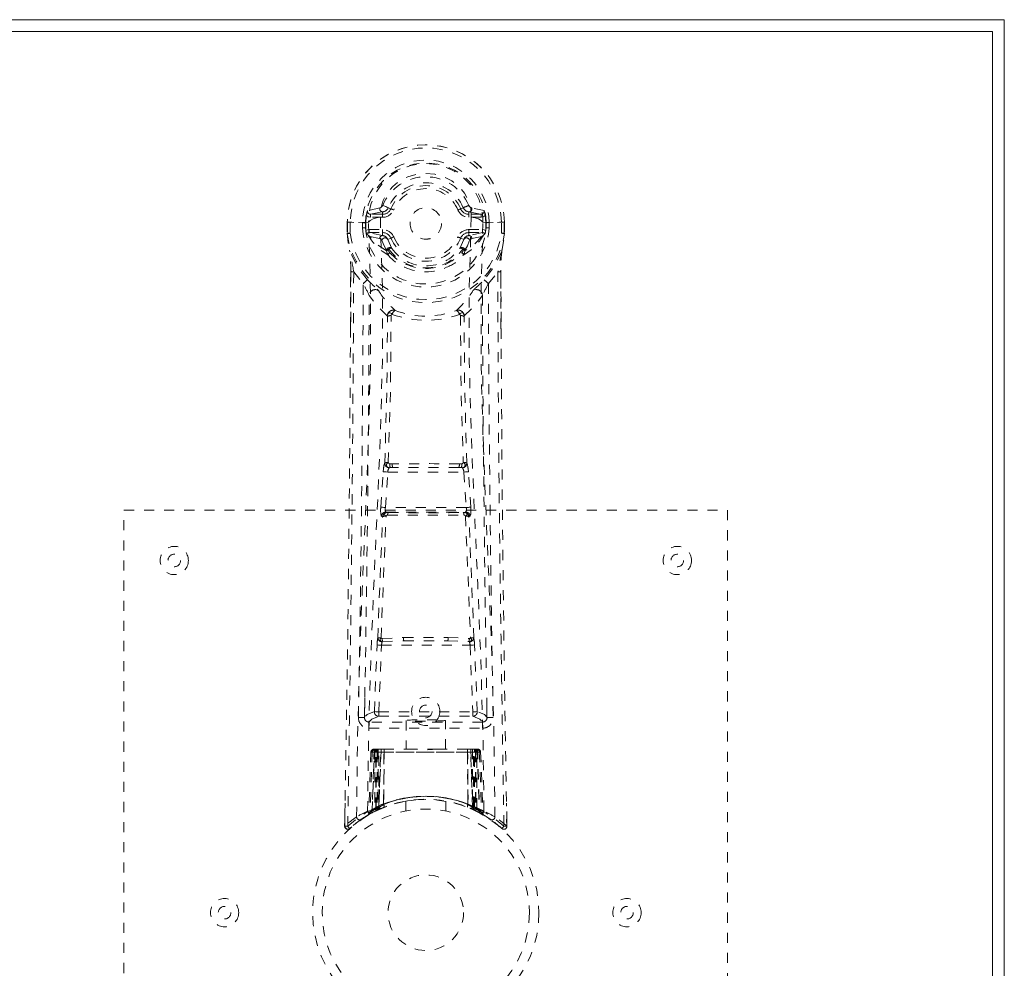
# Model space of a CAD drawing. Header units: inches. Extents: x 15.4 to 110.9, y 45.9 to 63.7.
# Tile 8 of 8: x 101.1 to 110.9, y 54.3 to 63.7. Entities that reach past the tile are written whole.
import ezdxf

# ---------------------------------------------------------------- set-up
doc = ezdxf.new("R2010")
doc.units = ezdxf.units.IN
doc.header["$MEASUREMENT"] = 0
doc.linetypes.add('SLD-Dashed', pattern=[0.075, 0.05, -0.025])
doc.linetypes.add('SLD-Solid', pattern=[0])

msp = doc.modelspace()

# ---------------------------------------------------------------- linework, layer by layer
at = {"color": 7, "linetype": 'SLD-Solid', "lineweight": 15}
for p, q in [((15.3522, 63.6923), (110.8522, 63.6923)), ((110.8522, 63.6923), (110.8522, 45.9423)), ((110.734, 63.5741), (15.4703, 63.5741)), ((15.4703, 63.5741), (110.734, 63.5741)), ((110.734, 46.0604), (110.734, 63.5741)), ((110.734, 63.5741), (110.734, 46.0604))]:
    msp.add_line(p, q, dxfattribs=at)
at = {"color": 7, "linetype": 'SLD-Dashed', "lineweight": 0}
for p, q in [((104.6454, 61.8221), (104.5235, 61.7944)), ((104.5533, 61.7583), (104.6734, 61.7826)), ((104.5533, 61.7583), (104.5533, 61.7283)), ((104.6734, 61.7583), (104.5533, 61.7583)), ((104.6734, 61.7826), (104.6734, 61.7583)), ((104.6734, 61.7283), (104.6734, 61.7583)), ((104.7261, 61.8163), (104.7297, 61.8236)), ((104.7297, 61.8236), (104.7555, 61.8128)), ((105.4489, 61.8128), (105.4746, 61.8236)), ((105.5309, 61.7826), (105.651, 61.7583)), ((105.5309, 61.7826), (105.5309, 61.7583)), ((105.651, 61.7583), (105.5309, 61.7583)), ((105.5309, 61.7283), (105.5309, 61.7583)), ((105.6809, 61.7944), (105.5589, 61.8221)), ((105.651, 61.7283), (105.651, 61.7583)), ((104.3214, 61.679), (104.3211, 61.5702)), ((104.3248, 61.6791), (104.3215, 61.679)), ((104.3229, 61.6797), (104.3225, 61.5702)), ((104.3687, 61.6785), (104.3248, 61.6791)), ((104.3512, 61.6783), (104.3509, 61.5701)), ((104.3512, 61.6786), (104.3512, 61.6783)), ((104.3879, 61.6782), (104.3687, 61.6785)), ((104.5339, 61.6783), (104.3879, 61.6782)), ((104.472, 61.6219), (104.4722, 61.6749)), ((104.5019, 61.6748), (104.5018, 61.6232)), ((104.5063, 61.675), (104.5019, 61.6748)), ((104.506, 61.6084), (104.5063, 61.675)), ((104.6734, 61.7283), (104.5533, 61.7283)), ((104.9457, 61.6673), (104.9463, 61.682)), ((104.9458, 61.6609), (104.9457, 61.6673)), ((105.651, 61.7283), (105.5309, 61.7283)), ((105.6702, 61.6783), (105.6704, 61.6781)), ((105.6704, 61.6783), (105.8164, 61.6782)), ((105.698, 61.675), (105.7024, 61.6748)), ((105.6983, 61.6084), (105.698, 61.675)), ((105.7026, 61.6232), (105.7024, 61.6748)), ((105.7322, 61.6752), (105.7322, 61.6751)), ((105.7322, 61.6751), (105.7323, 61.6221)), ((105.8164, 61.6782), (105.8356, 61.6785)), ((105.8356, 61.6785), (105.8795, 61.6791)), ((105.8531, 61.6783), (105.8531, 61.6789)), ((105.8534, 61.5701), (105.8531, 61.6783)), ((105.8828, 61.679), (105.8795, 61.6791)), ((105.8818, 61.5702), (105.8815, 61.6797)), ((105.8829, 61.679), (105.8832, 61.5702)), ((104.3211, 61.5702), (104.3213, 61.5663)), ((104.5018, 61.6229), (104.506, 61.6084)), ((104.5396, 61.6062), (104.5396, 61.5762)), ((104.5396, 61.6062), (104.6734, 61.6062)), ((104.6734, 61.5465), (104.5396, 61.5762)), ((104.5396, 61.5762), (104.6734, 61.5762)), ((104.6734, 61.6062), (104.6734, 61.5762)), ((104.6734, 61.5762), (104.6734, 61.5465)), ((105.5309, 61.6062), (105.5309, 61.5762)), ((105.5309, 61.6062), (105.6648, 61.6062)), ((105.6648, 61.5762), (105.5309, 61.5465)), ((105.5309, 61.5465), (105.5309, 61.5762)), ((105.5309, 61.5762), (105.6648, 61.5762)), ((105.6648, 61.5762), (105.6648, 61.6062)), ((105.7025, 61.6229), (105.6983, 61.6084)), ((105.883, 61.5663), (105.8832, 61.5702)), ((104.5455, 61.5376), (104.5298, 61.5506)), ((104.5457, 61.5375), (104.5455, 61.5376)), ((104.5457, 61.5375), (104.6439, 61.5174)), ((104.7241, 61.5085), (104.7124, 61.5272)), ((104.7555, 61.5217), (104.7241, 61.5085)), ((104.7241, 61.5085), (104.7655, 61.4187)), ((105.4389, 61.4188), (105.4803, 61.5085)), ((105.4803, 61.5085), (105.4489, 61.5217)), ((105.5604, 61.5174), (105.6587, 61.5375)), ((105.6587, 61.5375), (105.6744, 61.5506)), ((105.6744, 61.5506), (105.6745, 61.5506)), ((105.6745, 61.5506), (105.6745, 61.5506)), ((104.7129, 61.3949), (104.7127, 61.401)), ((104.7291, 61.352), (104.7197, 61.3678)), ((104.7321, 61.4081), (104.7323, 61.4019)), ((105.472, 61.4019), (105.4722, 61.4081)), ((105.4847, 61.3678), (105.4752, 61.352)), ((105.4914, 61.3949), (105.4916, 61.401)), ((104.3531, 60.6349), (104.3557, 61.1896)), ((104.3854, 61.1871), (104.4801, 61.0692)), ((105.7242, 61.0692), (105.8189, 61.1871)), ((105.8486, 61.1896), (105.8513, 60.6218)), ((104.6791, 59.1996), (104.6817, 59.2272)), ((104.746, 59.2778), (104.769, 59.2781)), ((104.7484, 59.2412), (104.7745, 59.2415)), ((105.4298, 59.2415), (104.7745, 59.2415)), ((105.4298, 59.2415), (105.4559, 59.2412)), ((105.4353, 59.2781), (105.4583, 59.2778)), ((105.5252, 59.1996), (105.5226, 59.2272)), ((104.6558, 58.8468), (104.6791, 59.1996)), ((104.7003, 58.844), (104.7236, 59.1966)), ((104.7236, 59.1966), (105.4808, 59.1966)), ((105.4808, 59.1966), (105.504, 58.844)), ((105.5485, 58.8468), (105.5252, 59.1996)), ((102.1022, 50.8173), (102.1022, 58.8173)), ((102.1022, 58.8173), (108.1022, 58.8173)), ((105.504, 58.844), (104.7003, 58.844)), ((108.1022, 58.8173), (108.1022, 50.8173)), ((104.6733, 58.7526), (104.6615, 58.757)), ((104.7177, 58.7945), (104.706, 58.799)), ((104.706, 58.799), (105.4983, 58.799)), ((105.4983, 58.799), (105.4866, 58.7945)), ((105.5311, 58.7526), (105.5428, 58.757)), ((104.6691, 57.542), (104.8803, 57.5522)), ((105.324, 57.5522), (105.5352, 57.5421)), ((104.5909, 56.8152), (104.6175, 57.4779)), ((104.6356, 56.8137), (104.6621, 57.4758)), ((104.6621, 57.4758), (105.5422, 57.4758)), ((104.6727, 57.513), (104.8838, 57.5186)), ((104.8838, 57.5186), (105.3205, 57.5186)), ((105.3205, 57.5186), (105.5316, 57.513)), ((105.5422, 57.4758), (105.5688, 56.8137)), ((105.6134, 56.8152), (105.5868, 57.4779)), ((104.4968, 56.951), (104.4965, 56.7651)), ((105.7078, 56.7651), (105.7075, 56.951)), ((104.6356, 56.7687), (104.6356, 56.8137)), ((104.6356, 56.8137), (105.5688, 56.8137)), ((104.6356, 56.7687), (105.5688, 56.7687)), ((105.5688, 56.7687), (105.5688, 56.8137)), ((105.6667, 56.7119), (104.5376, 56.7119)), ((104.5376, 56.7119), (104.5376, 56.6509)), ((104.9072, 56.7277), (104.9072, 56.4423)), ((105.2972, 56.4423), (105.2972, 56.7277)), ((105.6667, 56.6509), (105.6667, 56.7119)), ((104.5376, 56.6509), (105.6667, 56.6509)), ((104.5568, 56.4133), (104.5357, 55.8082)), ((104.57, 56.4133), (104.5492, 55.8162)), ((104.57, 56.4133), (104.5568, 56.4133)), ((104.5893, 56.4423), (104.5678, 55.8269)), ((104.6553, 56.4423), (104.5893, 56.4423)), ((104.5959, 56.4133), (104.5956, 55.8567)), ((104.6052, 56.4133), (104.5959, 56.4133)), ((104.6052, 56.4133), (105.5991, 56.4133)), ((104.6052, 55.8614), (104.6052, 56.4133)), ((104.609, 55.8632), (104.6093, 56.4133)), ((104.6093, 56.4133), (104.6187, 56.4133)), ((104.6187, 56.4133), (104.6187, 55.8677)), ((105.5856, 56.4133), (104.6187, 56.4133)), ((104.6267, 56.4423), (104.6192, 56.4423)), ((104.6274, 56.4423), (104.6275, 55.8717)), ((104.6362, 55.8622), (104.6553, 56.4423)), ((104.637, 55.8759), (104.637, 56.4423)), ((104.637, 56.4423), (104.6516, 56.4423)), ((104.6573, 56.4423), (104.6372, 55.8627)), ((104.6867, 56.4423), (104.6573, 56.4423)), ((104.6823, 55.892), (104.6867, 56.4423)), ((104.6896, 56.4423), (104.6836, 55.8925)), ((104.6896, 56.4423), (104.6867, 56.4423)), ((104.9852, 56.4423), (104.6896, 56.4423)), ((105.2192, 56.4423), (104.9852, 56.4423)), ((105.5147, 56.4423), (105.2192, 56.4423)), ((105.5177, 56.4423), (105.5147, 56.4423)), ((105.5208, 55.8925), (105.5147, 56.4423)), ((105.547, 56.4423), (105.5177, 56.4423)), ((105.5177, 56.4423), (105.5221, 55.892)), ((105.5671, 55.8627), (105.547, 56.4423)), ((105.549, 56.4423), (105.547, 56.4423)), ((105.549, 56.4423), (105.5681, 55.8622)), ((105.615, 56.4423), (105.549, 56.4423)), ((105.5527, 56.4423), (105.5673, 56.4423)), ((105.5673, 56.4423), (105.5673, 55.8759)), ((105.5769, 55.8717), (105.5769, 56.4423)), ((105.5856, 55.8677), (105.5856, 56.4133)), ((105.5856, 56.4133), (105.595, 56.4133)), ((105.595, 56.4133), (105.5953, 55.8632)), ((105.6084, 56.4133), (105.5991, 56.4133)), ((105.5991, 56.4133), (105.5991, 55.8614)), ((105.6087, 55.8567), (105.6084, 56.4133)), ((105.615, 56.4423), (105.6365, 55.8269)), ((105.6343, 56.4133), (105.6551, 55.8162)), ((105.6475, 56.4133), (105.6343, 56.4133)), ((105.6475, 56.4133), (105.6686, 55.8082)), ((104.2993, 55.9065), (104.2958, 55.6766)), ((104.6836, 55.8925), (104.6823, 55.892)), ((104.9022, 55.9248), (104.9022, 55.8281)), ((105.3022, 55.8281), (105.3022, 55.9248)), ((105.5221, 55.892), (105.5208, 55.8925)), ((105.9085, 55.6766), (105.905, 55.9065)), ((104.5212, 55.7835), (104.5344, 55.7914)), ((104.5357, 55.8082), (104.5492, 55.8162)), ((104.5523, 55.8012), (104.5405, 55.7948)), ((104.5526, 55.8017), (104.6193, 55.8361)), ((104.5678, 55.8269), (104.6362, 55.8622)), ((104.5956, 55.8567), (104.6052, 55.8614)), ((104.6082, 55.8308), (104.5956, 55.8567)), ((104.6176, 55.8353), (104.6082, 55.8308)), ((104.6187, 55.8677), (104.609, 55.8632)), ((104.6193, 55.8361), (104.6202, 55.8366)), ((104.6275, 55.8717), (104.637, 55.8759)), ((104.6393, 55.8454), (104.6275, 55.8717)), ((104.6372, 55.8627), (104.6362, 55.8622)), ((104.6486, 55.8495), (104.6393, 55.8454)), ((104.686, 55.8652), (104.6873, 55.8657)), ((105.5171, 55.8656), (105.5183, 55.8652)), ((105.5673, 55.8759), (105.5557, 55.8495)), ((105.5769, 55.8717), (105.565, 55.8454)), ((105.5681, 55.8622), (105.5671, 55.8627)), ((105.5673, 55.8759), (105.5769, 55.8717)), ((105.5681, 55.8622), (105.6365, 55.8269)), ((105.5856, 55.8677), (105.5736, 55.8415)), ((105.5953, 55.8632), (105.583, 55.8371)), ((105.5841, 55.8366), (105.585, 55.8361)), ((105.585, 55.8361), (105.5998, 55.8285)), ((105.5953, 55.8632), (105.5856, 55.8677)), ((105.5991, 55.8614), (105.5867, 55.8353)), ((105.5961, 55.8308), (105.5867, 55.8353)), ((105.6087, 55.8567), (105.5961, 55.8308)), ((105.5991, 55.8614), (105.6087, 55.8567)), ((105.6168, 55.8198), (105.6518, 55.8017)), ((105.6551, 55.8162), (105.6686, 55.8082)), ((105.6641, 55.7959), (105.6773, 55.7881)), ((105.6699, 55.7914), (105.6832, 55.7835)), ((104.2958, 55.6762), (104.2967, 55.7337)), ((104.2982, 55.7335), (104.2974, 55.6761)), ((104.4638, 55.7466), (104.4048, 55.703)), ((105.9069, 55.6762), (105.9059, 55.7459)), ((105.9075, 55.7461), (105.9085, 55.6762)), ((104.3568, 55.6632), (104.3459, 55.6535)), ((105.8584, 55.6535), (105.8475, 55.6632))]:
    msp.add_line(p, q, dxfattribs=at)
at = {"color": 7, "linetype": 'SLD-Dashed', "lineweight": 0, "flags": 128}
for points in [[(105.554, 61.731), (105.5498, 61.8129), (105.5272, 61.8935), (105.487, 61.9689), (105.4306, 62.0355), (105.3606, 62.0903), (105.2803, 62.1309), (105.193, 62.1559), (105.1023, 62.1643), (105.0115, 62.1559), (104.9242, 62.131), (104.8439, 62.0904), (104.7739, 62.0357), (104.7175, 61.9691), (104.6772, 61.8937), (104.6546, 61.8132), (104.6503, 61.7312)], [(104.7297, 61.8236), (104.7275, 61.8245), (104.722, 61.8269), (104.7139, 61.8303), (104.7042, 61.8344), (104.6942, 61.8385), (104.6852, 61.8423), (104.6785, 61.8451), (104.6749, 61.8466)], [(104.7831, 61.8012), (104.7778, 61.8034), (104.7727, 61.8056), (104.768, 61.8075), (104.7639, 61.8093), (104.7604, 61.8107), (104.7578, 61.8118), (104.7561, 61.8125), (104.7555, 61.8128)], [(105.4212, 61.8012), (105.4265, 61.8034), (105.4316, 61.8056), (105.4363, 61.8075), (105.4404, 61.8093), (105.4439, 61.8107), (105.4465, 61.8118), (105.4482, 61.8125), (105.4489, 61.8128)], [(104.3215, 61.679), (104.3214, 61.679), (104.3226, 61.679), (104.3251, 61.679), (104.3287, 61.6789), (104.3334, 61.6788), (104.3389, 61.6788), (104.3449, 61.6787), (104.3512, 61.6786)], [(104.4145, 55.7698), (104.4233, 56.5249), (104.4427, 57.2781), (104.4706, 58.0278), (104.5027, 58.7727), (104.5323, 59.5118), (104.5515, 60.2435), (104.5533, 60.9664), (104.534, 61.6783)], [(104.5533, 61.7283), (104.5307, 61.7326), (104.5113, 61.7451)], [(104.5236, 55.8253), (104.534, 56.5796), (104.5554, 57.3324), (104.5856, 58.0815), (104.6198, 58.8258), (104.6508, 59.5642), (104.6705, 60.2955), (104.6714, 61.0182), (104.6503, 61.7302)], [(104.5788, 61.7119), (104.5504, 61.6962), (104.5341, 61.6785)], [(104.6503, 61.7312), (104.612, 61.7232), (104.5788, 61.7119)], [(104.6503, 61.7302), (104.6503, 61.7307), (104.6503, 61.7312)], [(105.554, 61.7303), (105.5329, 61.0182), (105.5339, 60.2956), (105.5535, 59.5643), (105.5845, 58.8258), (105.6187, 58.0815), (105.6489, 57.3324), (105.6703, 56.5796), (105.6807, 55.8253)], [(105.554, 61.731), (105.554, 61.7306), (105.554, 61.7303)], [(105.6255, 61.7119), (105.5923, 61.7231), (105.554, 61.731)], [(105.6702, 61.6785), (105.6539, 61.6962), (105.6255, 61.7119)], [(105.693, 61.7451), (105.6736, 61.7326), (105.651, 61.7283)], [(105.7898, 55.7698), (105.7811, 56.5249), (105.7616, 57.2781), (105.7337, 58.0278), (105.7016, 58.7727), (105.672, 59.5118), (105.6528, 60.2435), (105.651, 60.9664), (105.6702, 61.6785)], [(105.7024, 61.6748), (105.7056, 61.6748), (105.7123, 61.6749), (105.7215, 61.675), (105.7321, 61.6752)], [(105.8531, 61.6786), (105.8594, 61.6788), (105.8654, 61.679), (105.8709, 61.679), (105.8756, 61.679), (105.8792, 61.679), (105.8817, 61.679), (105.883, 61.679), (105.8828, 61.679)], [(104.3509, 61.5701), (104.3446, 61.5701), (104.3386, 61.5701), (104.3331, 61.5702), (104.3284, 61.5702), (104.3247, 61.5702), (104.3222, 61.5702), (104.321, 61.5702), (104.3211, 61.5702)], [(104.3211, 61.5702), (104.3316, 61.476), (104.3448, 61.4028)], [(104.3509, 61.5701), (104.3454, 61.5694), (104.3401, 61.5687), (104.3352, 61.5681), (104.3308, 61.5675), (104.3271, 61.567), (104.3242, 61.5667), (104.3222, 61.5664), (104.3213, 61.5663)], [(104.3213, 61.5663), (104.3324, 61.4687), (104.3465, 61.3924)], [(104.5072, 61.5969), (104.5227, 61.6039), (104.5396, 61.6062)], [(104.5145, 61.5635), (104.5206, 61.5589), (104.5298, 61.5506)], [(105.6648, 61.6062), (105.6816, 61.6039), (105.6971, 61.5969)], [(105.6745, 61.5506), (105.6809, 61.5566), (105.6898, 61.5635)], [(105.8832, 61.5702), (105.8833, 61.5702), (105.8821, 61.5702), (105.8796, 61.5702), (105.8759, 61.5702), (105.8712, 61.5702), (105.8657, 61.5701), (105.8597, 61.5701), (105.8534, 61.5701)], [(105.883, 61.5663), (105.8821, 61.5664), (105.8801, 61.5667), (105.8772, 61.567), (105.8735, 61.5675), (105.8691, 61.5681), (105.8642, 61.5687), (105.8589, 61.5694), (105.8534, 61.5701)], [(105.8578, 61.3924), (105.8719, 61.4687), (105.883, 61.5663)], [(104.7129, 61.3949), (104.622, 61.4556), (104.5457, 61.5375)], [(104.667, 61.4979), (104.6558, 61.5125), (104.6439, 61.5174)], [(104.7127, 61.401), (104.689, 61.4446), (104.667, 61.4979)], [(104.7831, 61.5333), (104.7778, 61.5311), (104.7727, 61.529), (104.768, 61.527), (104.7639, 61.5252), (104.7604, 61.5238), (104.7578, 61.5227), (104.7561, 61.522), (104.7555, 61.5217)], [(105.4212, 61.5333), (105.4265, 61.5311), (105.4316, 61.529), (105.4363, 61.527), (105.4404, 61.5252), (105.4439, 61.5238), (105.4465, 61.5227), (105.4482, 61.522), (105.4489, 61.5217)], [(105.6587, 61.5375), (105.5823, 61.4556), (105.4914, 61.3949)], [(105.4916, 61.401), (105.5153, 61.4446), (105.5373, 61.4979)], [(105.5373, 61.4979), (105.5486, 61.5126), (105.5604, 61.5174)], [(104.3448, 61.4028), (104.345, 61.3975), (104.3465, 61.3924)], [(104.523, 61.1066), (104.423, 61.2347), (104.3465, 61.3924)], [(104.7197, 61.3678), (104.7171, 61.372), (104.7129, 61.3949)], [(104.7263, 61.4238), (104.7366, 61.4282), (104.7464, 61.4287)], [(104.7432, 61.3762), (104.7355, 61.3881), (104.7323, 61.4019)], [(104.7655, 61.4187), (104.7606, 61.4212), (104.7529, 61.4209), (104.7437, 61.4178), (104.7341, 61.4124)], [(105.4702, 61.4124), (105.4606, 61.4178), (105.4514, 61.4209), (105.4438, 61.4212), (105.4389, 61.4187)], [(105.4579, 61.4287), (105.4677, 61.4282), (105.478, 61.4238)], [(105.472, 61.4019), (105.4689, 61.3882), (105.4611, 61.3762)], [(105.4914, 61.3949), (105.4872, 61.372), (105.4847, 61.3678)], [(105.8578, 61.3924), (105.7813, 61.2347), (105.6813, 61.1066)], [(105.8578, 61.3924), (105.8593, 61.3975), (105.8595, 61.4028)], [(104.3557, 61.1896), (104.3555, 61.1891), (104.3566, 61.1887), (104.359, 61.1882), (104.3629, 61.1878), (104.3679, 61.1875), (104.3736, 61.1873), (104.3796, 61.1871), (104.3854, 61.1871)], [(104.357, 61.1886), (104.3567, 60.8153), (104.3562, 60.6343)], [(105.8486, 61.1896), (105.8488, 61.1891), (105.8478, 61.1887), (105.8453, 61.1882), (105.8414, 61.1878), (105.8364, 61.1875), (105.8307, 61.1873), (105.8247, 61.1871), (105.8189, 61.1871)], [(105.8189, 61.1871), (105.8203, 60.4166), (105.8248, 59.6486), (105.8321, 58.8819), (105.8417, 58.1169), (105.8444, 57.9229), (105.8472, 57.7255), (105.8497, 57.5564), (105.8525, 57.3697), (105.8537, 57.2915), (105.8549, 57.2105), (105.8562, 57.1268), (105.8573, 57.0526), (105.8576, 57.0325), (105.8582, 56.9986), (105.8589, 56.9509), (105.8598, 56.8893), (105.8612, 56.8019), (105.8628, 56.6965), (105.8647, 56.573), (105.8669, 56.4315), (105.8689, 56.307), (105.8704, 56.2086), (105.8719, 56.1145), (105.8755, 55.8785), (105.8785, 55.6756)], [(105.8481, 60.6213), (105.8476, 60.8465), (105.8473, 61.1886)], [(104.6191, 61.0147), (104.6281, 61.0057), (104.6332, 60.9995)], [(105.5853, 61.0147), (105.5762, 61.0057), (105.5711, 60.9995)], [(104.7197, 60.7494), (104.6209, 60.8448), (104.5393, 60.9513)], [(105.4846, 60.7494), (105.5834, 60.8448), (105.665, 60.9513)], [(104.7675, 60.7638), (104.7618, 60.7716), (104.7548, 60.7769), (104.747, 60.7793), (104.7392, 60.7785), (104.7319, 60.7747), (104.726, 60.7682), (104.7218, 60.7595), (104.7197, 60.7493)], [(105.4846, 60.7493), (105.4825, 60.7595), (105.4783, 60.7682), (105.4724, 60.7747), (105.4652, 60.7785), (105.4573, 60.7793), (105.4495, 60.7769), (105.4425, 60.7716), (105.4368, 60.7638)], [(104.6943, 59.2848), (104.7158, 60.0174), (104.7218, 60.7415)], [(104.7295, 59.2915), (104.7513, 60.026), (104.7574, 60.7522)], [(105.4469, 60.7522), (105.453, 60.0261), (105.4749, 59.2916)], [(105.51, 59.2848), (105.4885, 60.0174), (105.4825, 60.7415)], [(104.6791, 59.1996), (104.684, 59.1992), (104.6943, 59.1985), (104.7084, 59.1976), (104.7236, 59.1966)], [(105.4808, 59.1966), (105.4959, 59.1976), (105.5101, 59.1985), (105.5203, 59.1992), (105.5252, 59.1996)], [(104.6558, 58.8468), (104.6605, 58.8465), (104.6709, 58.8458), (104.6851, 58.8449), (104.7003, 58.844)], [(105.504, 58.844), (105.5121, 58.8445), (105.5198, 58.845), (105.5271, 58.8454), (105.5336, 58.8459), (105.5392, 58.8462), (105.5436, 58.8465), (105.5468, 58.8467), (105.5485, 58.8468)], [(104.6246, 57.5459), (104.6481, 58.151), (104.6733, 58.7526)], [(104.6583, 57.5491), (104.6822, 58.1554), (104.708, 58.7582)], [(104.708, 58.7582), (104.7006, 58.7625), (104.6953, 58.7679), (104.6926, 58.7741), (104.6927, 58.7803), (104.6958, 58.786), (104.7014, 58.7905), (104.7089, 58.7935), (104.7177, 58.7945)], [(105.4866, 58.7945), (105.4954, 58.7935), (105.5029, 58.7905), (105.5085, 58.786), (105.5116, 58.7803), (105.5117, 58.7741), (105.509, 58.7679), (105.5037, 58.7625), (105.4964, 58.7582)], [(105.4963, 58.7582), (105.5221, 58.1554), (105.546, 57.5491)], [(105.5797, 57.5459), (105.5563, 58.151), (105.5311, 58.7526)], [(104.8803, 57.5522), (105.1022, 57.5523), (105.324, 57.5522)], [(104.6175, 57.4779), (104.6221, 57.4777), (104.6325, 57.4772), (104.6468, 57.4765), (104.6621, 57.4758)], [(104.8838, 57.5186), (105.1022, 57.5186), (105.3205, 57.5186)], [(105.5422, 57.4758), (105.5575, 57.4765), (105.5718, 57.4772), (105.5822, 57.4777), (105.5868, 57.4779)], [(104.5909, 56.8151), (104.5196, 56.7865), (104.4926, 56.7576)], [(104.5376, 56.7119), (104.5645, 56.7403), (104.6356, 56.7687)], [(104.5909, 56.8152), (104.5956, 56.815), (104.6056, 56.8147), (104.6195, 56.8142), (104.6356, 56.8137)], [(105.5688, 56.8137), (105.5848, 56.8142), (105.5987, 56.8147), (105.6087, 56.815), (105.6134, 56.8152)], [(105.5688, 56.7687), (105.6398, 56.7403), (105.6667, 56.7119)], [(105.7117, 56.7576), (105.6847, 56.7865), (105.6134, 56.8151)], [(104.5568, 56.4133), (104.5596, 56.4133), (104.568, 56.4133), (104.5808, 56.4133), (104.5959, 56.4133)], [(104.6093, 56.4133), (104.5947, 56.4133), (104.5822, 56.4133), (104.5735, 56.4133), (104.57, 56.4133)], [(105.2192, 56.4423), (105.1022, 56.4331), (104.9852, 56.4423)], [(105.6343, 56.4133), (105.6308, 56.4133), (105.6221, 56.4133), (105.6096, 56.4133), (105.595, 56.4133)], [(105.6084, 56.4133), (105.6235, 56.4133), (105.6363, 56.4133), (105.6447, 56.4133), (105.6475, 56.4133)], [(104.9046, 55.9248), (104.9033, 55.9246), (104.9213, 55.9276), (104.9591, 55.9331), (105.0135, 55.9388), (105.0781, 55.942), (105.1022, 55.9423)], [(104.5231, 55.7847), (104.5227, 55.7845), (104.5212, 55.7835)], [(104.5344, 55.7914), (104.5368, 55.7928), (104.5427, 55.7962)], [(104.6052, 55.8614), (104.61, 55.8513), (104.614, 55.8429), (104.6167, 55.8373), (104.6176, 55.8353)], [(104.6213, 55.8371), (104.6204, 55.8389), (104.6177, 55.8446), (104.6135, 55.8535), (104.609, 55.8632)], [(104.6307, 55.8415), (104.6298, 55.8434), (104.6272, 55.8491), (104.6233, 55.8576), (104.6187, 55.8677)], [(104.637, 55.8759), (104.6415, 55.8658), (104.6453, 55.8572), (104.6477, 55.8515), (104.6486, 55.8495)], [(104.716, 55.8748), (104.6969, 55.8694), (104.6837, 55.864)], [(105.597, 55.8326), (105.6194, 55.8197), (105.6427, 55.8067)], [(105.6191, 55.8193), (105.628, 55.8154), (105.6323, 55.8162), (105.634, 55.8222), (105.6359, 55.8285)], [(104.2988, 55.6761), (104.3007, 55.6683), (104.3042, 55.6608), (104.3092, 55.6543), (104.3155, 55.6494), (104.3227, 55.6466), (104.3301, 55.6462), (104.3373, 55.6481), (104.3437, 55.6521)]]:
    msp.add_lwpolyline(points, dxfattribs=at)
at = {"color": 7, "linetype": 'SLD-Dashed', "lineweight": 0}
for centre, radius in [((105.1022, 61.6673), 0.1565), ((102.6022, 58.3173), 0.1405), ((107.6022, 58.3173), 0.1405), ((102.6022, 58.3173), 0.0625), ((107.6022, 58.3173), 0.0625), ((105.1022, 56.8173), 0.1405), ((105.1022, 56.8173), 0.0625), ((105.1022, 54.8173), 1.125), ((105.1022, 54.8173), 1.03), ((105.1022, 54.8173), 0.3755), ((103.1022, 54.8173), 0.1405), ((107.1022, 54.8173), 0.1405), ((103.1022, 54.8173), 0.0625), ((107.1022, 54.8173), 0.0625)]:
    msp.add_circle(centre, radius, dxfattribs=at)
for centre, radius, start, end in [((105.1022, 61.6673), 0.781, 0.86907, 180), ((105.1022, 61.6673), 0.7808, 0.8627, 179.13727), ((105.1022, 61.6673), 0.751, 0.89004, 179.13709), ((105.1022, 61.6673), 0.63, 0.71784, 179.28216), ((105.1022, 61.6673), 0.6003, 0.71779, 179.2822), ((105.1022, 61.6934), 0.5684, 358.47752, 181.52141), ((105.1022, 61.6673), 0.4634, 22.77397, 157.22603), ((105.1022, 61.6673), 0.4039, 22.77397, 157.22603), ((105.1022, 61.6673), 0.376, 22.77397, 157.22603), ((105.1022, 61.6673), 0.346, 22.77365, 157.22635), ((104.7436, 61.7142), 0.2343, 159.97908, 172.42673), ((104.5526, 61.7881), 0.0298, 167.72585, 271.38801), ((104.674, 61.8127), 0.0301, 161.83882, 268.79732), ((104.6368, 61.8624), 0.0413, 282.14342, 337.48838), ((104.6675, 61.85), 0.0676, 275.04011, 330.05662), ((104.6734, 61.8473), 0.089, 270, 337.22603), ((104.6734, 61.8473), 0.119, 270.00018, 337.22538), ((105.5309, 61.8473), 0.119, 202.77697, 269.99747), ((105.5309, 61.8473), 0.089, 202.77397, 270), ((103.8471, 65.7769), 4.2752, 292.37586, 293.17278), ((105.5368, 61.8499), 0.0675, 202.91191, 264.98734), ((105.5675, 61.8624), 0.0412, 202.49263, 257.86657), ((105.5303, 61.8127), 0.0301, 271.19338, 18.17049), ((105.6517, 61.7881), 0.0298, 268.61234, 12.28264), ((105.4611, 61.7143), 0.2339, 7.56925, 20.03523), ((104.503, 62.9516), 1.2768, 268.61502, 269.9504), ((105.1022, 61.6673), 0.5959, 172.4937, 179.25631), ((105.1022, 61.6673), 0.5959, 0.74368, 7.50624), ((105.1022, 61.6673), 0.7874, 187.36786, 352.63214), ((105.1022, 61.6673), 0.7575, 187.36785, 352.63215), ((104.5021, 61.0213), 0.6013, 90.01715, 92.86816), ((105.1022, 61.6673), 0.6318, 184.1188, 355.8812), ((105.1022, 61.6673), 0.6019, 184.25171, 355.74829), ((105.1022, 61.6673), 0.5991, 185.6401, 186.74315), ((104.5937, 61.5982), 0.0865, 180.84278, 203.62592), ((104.5393, 61.5458), 0.0305, 89.45292, 144.36783), ((104.6734, 61.4873), 0.119, 22.77432, 89.99969), ((104.6734, 61.4873), 0.089, 22.77397, 90), ((105.5309, 61.4873), 0.119, 90.00266, 157.22333), ((105.5309, 61.4873), 0.089, 90, 157.22603), ((105.665, 61.5457), 0.0305, 35.63912, 90.54014), ((105.5747, 61.606), 0.1227, 339.7631, 355.76819), ((105.1022, 61.6673), 0.5991, 353.25685, 354.3599), ((105.7022, 61.0213), 0.6013, 87.13183, 89.98286), ((104.6172, 61.664), 1.2695, 348.12481, 355.7613), ((104.9936, 61.8167), 0.5347, 209.84995, 240.35434), ((104.6739, 61.5166), 0.0299, 90.88035, 178.37355), ((104.6974, 61.493), 0.0308, 30.28262, 170.74496), ((104.6728, 61.4963), 0.0502, 37.97676, 89.27741), ((105.1022, 61.6673), 0.376, 202.77397, 337.22603), ((105.1022, 61.6673), 0.346, 202.77365, 337.22635), ((105.1022, 61.6673), 0.1565, 264.88781, 285.7451), ((105.2125, 61.8149), 0.5322, 299.5725, 330.21029), ((105.5362, 61.4867), 0.06, 95.05673, 158.68562), ((105.5069, 61.493), 0.0308, 9.22255, 149.75902), ((105.5304, 61.5166), 0.0299, 1.63154, 89.12368), ((102.9386, 61.2242), 1.4175, 358.60147, 7.23978), ((98.7431, 60.2225), 5.7242, 9.70116, 11.79254), ((104.7427, 61.3986), 0.03, 122.98017, 175.39613), ((104.7315, 61.3796), 0.0285, 88.84806, 131.33008), ((104.7317, 61.3735), 0.0285, 88.83292, 131.29011), ((104.1431, 61.0179), 0.7105, 33.72001, 34.83289), ((104.7581, 61.3513), 0.029, 120.94281, 178.63744), ((104.7369, 61.4084), 0.00484, 125.70939, 184.31174), ((105.1022, 61.6795), 0.4548, 215.97284, 324.02725), ((105.1022, 61.7094), 0.4897, 222.86777, 317.13232), ((104.7466, 61.406), 0.0228, 34.14876, 90.46448), ((105.1022, 61.6586), 0.4134, 215.47111, 324.53329), ((105.4577, 61.406), 0.0228, 89.55864, 145.85915), ((105.4462, 61.3514), 0.029, 1.33247, 59.08608), ((105.9694, 61.0805), 0.5994, 145.06261, 146.38175), ((105.4674, 61.4084), 0.00484, 355.69224, 54.28063), ((105.4726, 61.3735), 0.0285, 48.70908, 91.17683), ((105.4728, 61.3796), 0.0285, 48.66862, 91.14734), ((105.4618, 61.3986), 0.0298, 4.48518, 57.26275), ((111.453, 60.2239), 5.7159, 168.20462, 170.29903), ((107.2834, 61.2233), 1.4352, 172.81351, 181.34525), ((105.0491, 61.6177), 0.4159, 219.69795, 248.21692), ((105.1546, 61.6186), 0.4169, 291.82106, 320.26481), ((-309.8524, 62.9161), 414.2415, 358.998475, 359.760846), ((105.1022, 61.691), 0.5041, 245.71015, 294.29033), ((-197.9568, 62.2446), 302.4392, 358.960436, 359.777334), ((104.7321, 60.8226), 0.3527, 126.36428, 135.61718), ((102.0303, 59.7648), 2.7755, 25.30733, 28.03296), ((106.0943, 62.6534), 2.2049, 224.55034, 228.00358), ((104.1119, 62.6514), 2.2022, 311.99411, 315.45161), ((108.199, 59.7523), 2.8033, 151.98059, 154.67912), ((105.4726, 60.8231), 0.3519, 44.3703, 53.64204), ((394.7659, 62.0973), 289.0435, 180.203798, 181.058556), ((104.6, 60.9488), 0.0607, 56.75714, 177.64875), ((105.3736, 61.4522), 0.8678, 211.44345, 228.48609), ((104.8311, 61.4519), 0.8674, 311.51076, 328.56113), ((105.6044, 60.9488), 0.0607, 2.35477, 123.24514), ((-186.0094, 62.0941), 290.551, 358.947599, 359.774637), ((396.2945, 62.095), 290.6318, 180.225478, 181.052286), ((104.7803, 60.7445), 0.0607, 72.67177, 175.38126), ((104.8267, 60.7481), 0.0613, 117.58154, 165.12605), ((105.1022, 61.5957), 0.8495, 249.04702, 290.95309), ((105.4241, 60.7445), 0.0607, 4.62221, 107.32793), ((105.3776, 60.7482), 0.0612, 14.85737, 62.43504), ((104.7092, 60.7424), 0.0127, 355.89967, 33.4385), ((104.7543, 60.6982), 0.0541, 86.76294, 126.94882), ((104.7713, 60.7503), 0.014, 105.63427, 172.1879), ((105.1022, 61.6768), 0.9724, 249.86378, 290.13451), ((105.433, 60.7503), 0.014, 7.79702, 74.35738), ((105.45, 60.6982), 0.0541, 53.04831, 93.23646), ((105.4951, 60.7424), 0.0126, 146.47303, 184.12502), ((-231.4466, 62.0516), 335.8027, 358.921951, 359.758277), ((440.6159, 62.0421), 334.7676, 180.243082, 181.077632), ((104.8854, 59.2127), 0.2043, 159.3386, 175.9352), ((104.7231, 59.2304), 0.0615, 84.0414, 117.86881), ((104.7407, 59.2854), 0.0464, 180.76143, 267.52205), ((104.739, 59.2662), 0.0271, 110.58644, 269.31477), ((104.8042, 59.1919), 0.0807, 144.21399, 176.69637), ((104.7475, 59.2963), 0.0186, 194.53931, 265.33695), ((104.7471, 59.2237), 0.0176, 85.6978, 118.75376), ((104.8244, 59.2647), 0.0795, 170.58101, 197.19927), ((104.8307, 59.2686), 0.0624, 171.28363, 205.78113), ((105.1022, 26.9285), 32.3513, 89.40994, 90.59006), ((105.1022, 25.8723), 33.3708, 89.4374, 90.5626), ((105.3737, 59.2686), 0.0624, 334.20459, 8.73064), ((105.3799, 59.2648), 0.0795, 342.79549, 9.42958), ((105.457, 59.2228), 0.0184, 62.0229, 93.5483), ((105.4569, 59.2963), 0.0186, 274.59886, 345.35425), ((105.4653, 59.2662), 0.0271, 270.68396, 69.40489), ((105.4636, 59.2854), 0.0464, 272.47337, 359.24315), ((105.3985, 59.1913), 0.0824, 3.65158, 35.44979), ((105.4812, 59.2305), 0.0615, 62.12557, 95.96137), ((105.3191, 59.2128), 0.2041, 4.05863, 20.66953), ((104.8438, 58.8138), 0.1909, 170.05101, 197.31132), ((104.7494, 58.8274), 0.0518, 161.38223, 213.22265), ((105.4548, 58.8274), 0.052, 326.85406, 18.52928), ((105.3605, 58.8138), 0.1909, 342.68282, 9.94893), ((104.7066, 58.7539), 0.0451, 90.66687, 176.0535), ((104.7183, 58.7494), 0.0451, 90.69663, 175.90121), ((104.7008, 58.6919), 0.0667, 83.86997, 114.40764), ((104.7249, 58.7514), 0.0183, 95.79131, 158.12201), ((104.7277, 58.8572), 0.0635, 260.97543, 271.49134), ((104.7582, 58.7734), 0.0353, 144.78845, 186.2158), ((105.1021, 94.4843), 35.7168, 269.39189, 270.60838), ((105.1022, 91.4971), 32.7055, 269.34684, 270.65343), ((105.4767, 58.8564), 0.0627, 268.54028, 279.06764), ((105.4463, 58.7734), 0.0353, 353.79371, 35.20136), ((105.48, 58.7522), 0.0174, 20.10782, 85.45702), ((105.4861, 58.7494), 0.0451, 4.09263, 89.30348), ((105.5035, 58.6918), 0.0668, 65.61805, 96.11836), ((105.4978, 58.7539), 0.0451, 3.94302, 89.33662), ((105.1326, 57.4582), 0.5154, 170.21081, 177.81227), ((104.6504, 57.4538), 0.0956, 85.27744, 105.62341), ((104.6689, 57.5548), 0.0452, 191.44721, 269.86804), ((104.6703, 57.5312), 0.0216, 123.99004, 265.93267), ((104.6688, 57.5534), 0.0114, 202.22681, 271.24954), ((104.962, 57.5436), 0.0821, 173.97966, 197.76966), ((105.2422, 57.5436), 0.0822, 342.24945, 6.00144), ((105.5355, 57.5535), 0.0114, 268.49063, 337.45928), ((105.534, 57.5312), 0.0216, 274.0663, 55.99826), ((105.5354, 57.5548), 0.0452, 270.12562, 348.55913), ((105.5539, 57.4538), 0.0956, 74.37455, 94.72309), ((105.0719, 57.4582), 0.5153, 2.18914, 9.79407), ((104.7959, 57.4671), 0.134, 161.46329, 176.27407), ((104.6732, 57.5085), 0.00459, 96.8302, 164.73229), ((104.7798, 57.5411), 0.1107, 179.54792, 194.70354), ((105.4243, 57.5411), 0.1109, 345.37318, 0.52306), ((105.531, 57.5084), 0.00464, 15.47798, 82.7696), ((105.4084, 57.467), 0.1341, 3.73741, 18.5405), ((104.6359, 56.8138), 0.0451, 178.27097, 269.55527), ((105.5684, 56.8138), 0.0451, 270.44036, 1.69916), ((104.4611, 57.6126), 0.8556, 268.09382, 272.11181), ((104.5375, 56.7559), 0.105, 179.11792, 270.0133), ((104.5376, 56.7569), 0.045, 179.05704, 269.99594), ((105.6667, 56.7569), 0.045, 270.00016, 0.94723), ((105.6668, 56.7559), 0.105, 269.98639, 0.87983), ((105.7433, 57.6132), 0.8562, 267.8896, 271.90534), ((104.5868, 56.4123), 0.03, 90.01137, 177.99985), ((104.6182, 56.3684), 0.0753, 106.90544, 143.68678), ((78.8679, 57.0985), 25.732, 357.1595, 358.53862), ((104.6, 56.4123), 0.03, 90.02568, 178.03935), ((104.6141, 56.2559), 0.1847, 91.3783, 99.05242), ((105.1683, 56.4195), 0.5724, 177.92193, 180.62292), ((105.0264, 56.4203), 0.4212, 177.00847, 180.94847), ((105.1924, 56.4196), 0.5831, 177.96657, 180.61863), ((105.0476, 56.4204), 0.429, 177.08134, 180.94988), ((105.1567, 56.4204), 0.429, 359.05012, 2.91866), ((105.5901, 56.2632), 0.1774, 80.42774, 88.51403), ((105.0017, 56.4195), 0.5933, 359.4041, 2.0107), ((105.1831, 56.4204), 0.4161, 359.01798, 3.00651), ((105.6043, 56.4123), 0.03, 1.96953, 89.97441), ((105.5862, 56.3685), 0.0752, 36.29749, 73.1103), ((105.0349, 56.4194), 0.5735, 359.3897, 2.08538), ((131.3321, 57.0985), 25.7277, 181.46171, 182.84105), ((105.6175, 56.4123), 0.03, 1.98589, 90.00289), ((105.1022, 54.8168), 1.1578, 47.8873, 132.11357), ((105.1022, 54.7857), 1.1897, 60.90323, 119.09659), ((105.1022, 54.8173), 1.1275, 60.50817, 119.49174), ((105.1022, 54.8183), 1.1554, 64.52688, 115.47312), ((105.1022, 54.8185), 1.1552, 65.25896, 114.74104), ((105.1022, 54.8184), 1.1553, 66.25834, 113.74166), ((105.0531, 55.273), 0.7216, 120.92646, 125.19655), ((104.6525, 55.8742), 0.0347, 344.941, 30.96903), ((105.1022, 54.854), 1.1197, 68.04474, 111.95278), ((104.6541, 55.8747), 0.0344, 344.70254, 31.04239), ((105.5505, 55.8747), 0.0347, 149.10397, 195.11163), ((105.5517, 55.8742), 0.0346, 149.00269, 195.08728), ((105.1497, 55.2707), 0.7244, 54.81214, 59.0659), ((105.0863, 54.5838), 1.363, 114.38088, 119.52979), ((105.1025, 54.8168), 1.1281, 119.49395, 124.63706), ((104.5057, 55.8092), 0.03, 301.01344, 358.02594), ((104.51, 55.8076), 0.0264, 299.40888, 3.78997), ((104.5647, 55.8378), 0.0429, 196.99485, 245.79862), ((104.5193, 55.8172), 0.03, 300.26097, 358.07622), ((105.0782, 55.1996), 0.8153, 126.29393, 131.71342), ((105.072, 55.2118), 0.7992, 125.41091, 130.86006), ((105.1015, 54.8186), 1.1261, 114.23425, 119.17608), ((104.5399, 55.826), 0.0273, 297.6367, 2.28671), ((104.538, 55.8278), 0.0299, 299.2097, 358.18763), ((105.0663, 55.2257), 0.7809, 124.1894, 129.6622), ((104.6065, 55.863), 0.0297, 295.47786, 358.51172), ((104.6075, 55.8634), 0.0297, 295.41423, 358.51249), ((105.1657, 54.9579), 0.9732, 64.53868, 67.47844), ((105.1002, 54.8133), 1.1319, 60.83666, 65.75301), ((105.5968, 55.8634), 0.0297, 181.47539, 244.5834), ((105.5978, 55.863), 0.0297, 181.48502, 244.5254), ((105.1244, 55.2076), 0.8036, 50.41721, 55.73552), ((105.1049, 54.8225), 1.1216, 59.74893, 64.76561), ((105.1338, 54.8729), 1.0636, 54.37223, 64.94276), ((105.1303, 55.2093), 0.8023, 49.1506, 54.57843), ((105.1313, 55.206), 0.8071, 48.25682, 53.73144), ((105.6663, 55.8278), 0.0299, 181.81237, 240.7903), ((105.685, 55.8172), 0.0299, 181.89461, 239.75226), ((105.6397, 55.8377), 0.0428, 294.15152, 343.05312), ((105.1026, 54.8179), 1.1267, 55.36139, 60.51099), ((105.6854, 55.8051), 0.02, 162.72984, 229.62313), ((105.6986, 55.8092), 0.03, 181.99541, 238.96522), ((105.2478, 55.0613), 0.8433, 58.92043, 59.78363), ((105.119, 54.5857), 1.3609, 60.46821, 65.62532), ((105.1094, 54.7657), 1.2211, 124.68822, 131.78479), ((105.0998, 54.8203), 1.1237, 124.62657, 132.08008), ((104.4445, 55.7698), 0.03, 180.05123, 304.05676), ((105.7598, 55.7698), 0.03, 235.95094, 359.94163), ((105.1054, 54.8214), 1.1222, 47.91409, 55.37734), ((105.0948, 54.7656), 1.2212, 48.21544, 55.31138), ((104.3258, 55.6758), 0.03, 179.13535, 312.12437), ((104.3436, 57.3586), 1.6831, 268.37055, 269.39183), ((106.2582, 57.4137), 2.5991, 221.96896, 222.62817), ((105.8785, 55.6758), 0.03, 227.87922, 0.86105), ((103.7592, 57.5834), 2.8515, 317.40769, 318.00848), ((105.8706, 56.8514), 1.1758, 270.38755, 271.84973)]:
    msp.add_arc(centre, radius, start, end, dxfattribs=at)
msp.add_ellipse((105.1022, 56.7277), major_axis=(0.195, 0), ratio=0.034921, dxfattribs=at)

doc.saveas('drawing.dxf')
